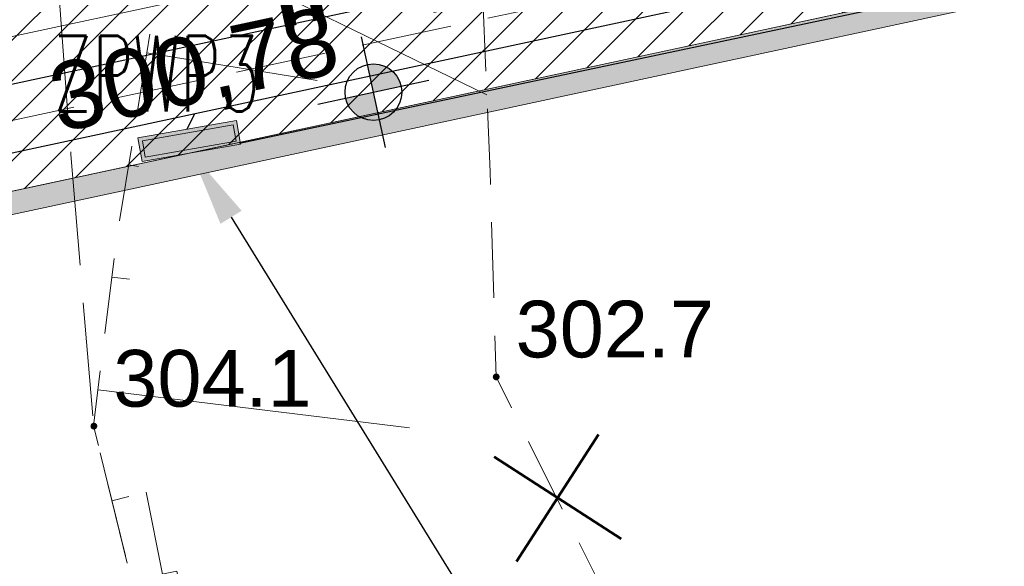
# Model space of a CAD drawing. Header units: metres. Extents: x 6567600 to 13135881, y 5574237 to 11149086.
# Tile 98 of 120: x 6567875 to 6567888, y 5574548 to 5574555. Entities that reach past the tile are written whole.
import ezdxf
from ezdxf import colors
from ezdxf.entities.mleader import LeaderData, LeaderLine
from ezdxf.enums import TextEntityAlignment as Align
from ezdxf.math import Vec2, Vec3

# ---------------------------------------------------------------- set-up
doc = ezdxf.new("R2010")
doc.units = ezdxf.units.M
for name, pattern in [('zzzxref_260316$0$_MDCP$0$L_0_04', [1.5, 1, -0.5]), ('zzzxref_260316$0$_MDCP$1$L_0_06', [2, 1.5, -0.5]), ('zzzxref_260316$0$PR1183 Chorzów Metalowców V09_TT$0$Krawędzie ukryte', [1.7, 1.2, -0.5])]:
    doc.linetypes.add(name, pattern=pattern)
for name, color, linetype in [('SEL_atrybut_bloku1', 7, 'Continuous'), ('SEL_atrybut_bloku2', 9, 'Continuous'), ('zzzxref_260316$0$_MDCP$0$OTRN_O', 7, 'Continuous'), ('zzzxref_260316$0$PR1183 Chorzów Metalowców V09_TT$0$FORMA - Arch 01 - PZT 1 Strefy', 7, 'Continuous'), ('zzzxref_260316$0$PR1183 Chorzów Metalowców V09_TT$0$FORMA - Arch 01 - PZT 2 Budynki', 7, 'Continuous'), ('zzzxref_260316$0$PR1183 Chorzów Metalowców V09_TT$0$FORMA - Arch 01 - PZT-3 Ukształtowanie terenu', 7, 'Continuous'), ('zzzxref_260316$0$PR1183 Chorzów Metalowców V09_TT$0$FORMA - Arch 01 - PZT-3 Zagospodarowanie', 7, 'Continuous'), ('zzzxref_260316$0$PR1183 Chorzów Metalowców V09_TT$0$FORMA - Arch 01 - PZT-5 Opisy ogólne - Opisy szczegółowe', 7, 'Continuous')]:
    doc.layers.add(name, color=color, linetype=linetype)
for name, color, linetype, lineweight in [('SEL_opis_odnosnik', 7, 'Continuous', 20), ('SEL_sieci_kable_nN', 1, 'SEL_eN', 30), ('SEL_zlacze_nN', 1, 'SEL_eN', 20), ('zzzxref_260316$0$_MDCP$0$KR_ObiektKarto', 7, 'Continuous', 18), ('zzzxref_260316$0$_MDCP$0$OT_Komunikacja', 7, 'Continuous', 18), ('zzzxref_260316$0$_MDCP$0$OT_Skarpa', 7, 'Continuous', 18), ('zzzxref_260316$0$_MDCP$0$OTRN', 7, 'Continuous', 13), ('zzzxref_260316$0$_TT_KAN_D_II etap', 116, 'Continuous', 25)]:
    doc.layers.add(name, color=color, linetype=linetype, lineweight=lineweight)
doc.styles.add('ARIAL', font='ARIALN.TTF', dxfattribs={"width": 0.8})
doc.styles.add('ROMANS', font='romans.shx', dxfattribs={"width": 0.8})
doc.styles.add('zzzxref_260316$0$$TD_AUDIT_GENERATED_(9E16A)', font='arial.ttf', dxfattribs={"width": 0.9})
doc.styles.add('zzzxref_260316$0$$TD_AUDIT_GENERATED_(B0E6E)', font='arial.ttf')
doc.styles.add('zzzxref_260316$0$$TD_AUDIT_GENERATED_(B0E76)', font='arial.ttf', dxfattribs={"width": 0.8})
doc.linetypes.add('SEL_eN', pattern='A,5,["eN",ARIAL,S=1,R=0,X=1.8,Y=0.25],5', length=10)
pattern_1 = [(45, (0, 1.2501), (-0.265165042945, 0.265165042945), [])]

# ---------------------------------------------------------------- blocks, each defined once
blk = doc.blocks.new('zzzxref_260316$0$_MDCP$0$OTRN')
at = {"layer": 'zzzxref_260316$0$_MDCP$0$OTRN', "color": 0, "const_width": 0.09}
blk.add_lwpolyline([(-0.045, 0, 1), (0.045, 0, 1)], format="xyb", close=True, dxfattribs=at)
at = {"layer": 'zzzxref_260316$0$_MDCP$0$OTRN_O', "color": 0, "style": 'zzzxref_260316$0$$TD_AUDIT_GENERATED_(9E16A)'}
blk.add_attdef('RZEDNA', (0.514, 0.515), '', height=1.5, dxfattribs=at)
blk = doc.blocks.new('zzzxref_260316$0$PR1183 Chorzów Metalowców V09_TT$0$Koty wysokościowe_17', base_point=(6567879.459, 5574553.022))
at = {"layer": 'zzzxref_260316$0$PR1183 Chorzów Metalowców V09_TT$0$FORMA - Arch 01 - PZT-3 Ukształtowanie terenu', "linetype": 'Continuous', "lineweight": 25}
for points in [[(6567879.459, 5574553.022), (6567879.826, 5574553.101), (6567879.768, 5574553.235), (6567879.663, 5574553.337), (6567879.527, 5574553.391), (6567879.38, 5574553.389)], [(6567879.459, 5574553.022), (6567879.092, 5574552.943), (6567879.15, 5574552.809), (6567879.256, 5574552.707), (6567879.392, 5574552.653), (6567879.538, 5574552.656)]]:
    blk.add_hatch(color=6, dxfattribs=at).paths.add_polyline_path(points)
at = {"layer": 'zzzxref_260316$0$PR1183 Chorzów Metalowców V09_TT$0$FORMA - Arch 01 - PZT-3 Ukształtowanie terenu', "color": 6, "linetype": 'Continuous', "lineweight": 25}
for p, q in [((6567879.617, 5574552.289), (6567879.301, 5574553.755)), ((6567878.726, 5574552.865), (6567880.192, 5574553.18))]:
    blk.add_line(p, q, dxfattribs=at)
blk.add_circle((6567879.459, 5574553.022), 0.375, dxfattribs=at)
at = {"layer": 'zzzxref_260316$0$PR1183 Chorzów Metalowców V09_TT$0$FORMA - Arch 01 - PZT-3 Ukształtowanie terenu', "color": 6, "lineweight": 25, "insert": (6567875.334, 5574552.323), "char_height": 0.9, "attachment_point": 7, "rotation": 12.1296, "style": 'zzzxref_260316$0$$TD_AUDIT_GENERATED_(B0E6E)'}
blk.add_mtext('\\A1;{\\pql;\\fArial|b0|i0|c238|p0;\\W1.000000;300,78}', dxfattribs=at)
blk = doc.blocks.new('zzzxref_260316$0$PR1183 Chorzów Metalowców V09_TT$0$Ściana_29', base_point=(6567847.239, 5574545.815))
at = {"layer": 'zzzxref_260316$0$PR1183 Chorzów Metalowców V09_TT$0$FORMA - Arch 01 - PZT 2 Budynki', "linetype": 'Continuous', "lineweight": 0, "true_color": 0x000000}
blk.add_hatch(color=18, dxfattribs=at).paths.add_polyline_path([(6567847.596, 5574545.584), (6567916.563, 5574560.407), (6567916.5, 5574560.7), (6567847.533, 5574545.878)])
at = {"layer": 'zzzxref_260316$0$PR1183 Chorzów Metalowców V09_TT$0$FORMA - Arch 01 - PZT 2 Budynki', "color": 7, "linetype": 'Continuous', "lineweight": 18, "flags": 128}
for points in [[(6567916.794, 5574560.763), (6567847.533, 5574545.878)], [(6567847.596, 5574545.584), (6567916.563, 5574560.407)]]:
    blk.add_lwpolyline(points, dxfattribs=at)
blk = doc.blocks.new('zzzxref_260316')
at = {"layer": 'zzzxref_260316$0$PR1183 Chorzów Metalowców V09_TT$0$FORMA - Arch 01 - PZT 1 Strefy', "linetype": 'Continuous', "lineweight": 0, "true_color": 0x577933}
h = blk.add_hatch(dxfattribs=at)
h.set_pattern_fill('ANSI31', color=77, scale=3, style=0)
h.set_pattern_definition(pattern_1)
h.paths.add_polyline_path([(6567829, 5574518.49), (6567842.398, 5574472.369), (6567844.165, 5574472.882), (6567846.931, 5574463.362), (6567846.967, 5574485.722), (6567835.736, 5574537.98), (6567846.642, 5574540.324), (6567844.864, 5574548.6), (6567918.571, 5574564.441), (6567935.605, 5574485.184), (6567930.975, 5574478.018), (6567931.227, 5574476.845), (6567933.57, 5574477.348, 0.216609), (6567938.884, 5574481.335), (6567921.55, 5574569.11), (6567849.267, 5574552.203), (6567830.11, 5574547.72)])
at = {"layer": 'zzzxref_260316$0$PR1183 Chorzów Metalowców V09_TT$0$FORMA - Arch 01 - PZT 1 Strefy', "linetype": 'Continuous', "lineweight": 0, "true_color": 0x606060}
h = blk.add_hatch(dxfattribs=at)
h.set_pattern_fill('ANSI31', color=251, scale=3, style=0)
h.set_pattern_definition(pattern_1)
h.paths.add_polyline_path([(6567846.973, 5574485.693), (6567846.931, 5574463.362), (6567848.531, 5574463.359), (6567848.555, 5574478.334), (6567851.261, 5574465.742), (6567853.217, 5574466.162), (6567838.111, 5574536.445), (6567849.018, 5574538.789), (6567847.239, 5574547.065), (6567909.194, 5574560.38), (6567910.929, 5574560.753), (6567916.794, 5574562.013), (6567918.527, 5574553.947), (6567922.645, 5574534.785), (6567924.844, 5574535.257), (6567920.284, 5574556.473), (6567918.571, 5574564.441), (6567844.864, 5574548.6), (6567846.642, 5574540.324), (6567835.736, 5574537.98)])
at = {"layer": 'zzzxref_260316$0$_MDCP$0$KR_ObiektKarto', "linetype": 'Continuous', "lineweight": 18, "flags": 128}
for points in [[(6567876.935, 5574556.198), (6567880.958, 5574554.235)], [(6567876.464, 5574554.791), (6567878.714, 5574554.427)], [(6567876.224, 5574553.31), (6567876.355, 5574553.289)], [(6567876.001, 5574551.827), (6567876.237, 5574551.798)], [(6567875.819, 5574550.338), (6567879.934, 5574549.835)], [(6567876.002, 5574548.871), (6567876.228, 5574548.926)], [(6567876.67, 5574547.902), (6567876.454, 5574548.982)]]:
    blk.add_lwpolyline(points, dxfattribs=at)
at = {"layer": 'zzzxref_260316$0$_MDCP$0$OT_Komunikacja', "color": 7, "linetype": 'zzzxref_260316$0$_MDCP$1$L_0_06', "lineweight": 18, "flags": 128}
blk.add_lwpolyline([(6567882.96, 5574514.19), (6567888.44, 5574477.38), (6567889.21, 5574475.79), (6567889.95, 5574474.97), (6567890.49, 5574474.7), (6567893.61, 5574473.71), (6567902.37, 5574471.63), (6567913.26, 5574468.91), (6567913.873, 5574468.734), (6567913.06, 5574465.175), (6567909.46, 5574465.92), (6567901.4, 5574466.74), (6567896.97, 5574466.97), (6567892.9, 5574468.19), (6567889.15, 5574469.24), (6567888, 5574469.69), (6567887.04, 5574470.68), (6567886.14, 5574472.85), (6567879.8, 5574500.83), (6567875.93, 5574514.86), (6567873.96, 5574525.12), (6567870.68, 5574544.68), (6567869.69, 5574556.86), (6567875.1, 5574558.32), (6567875.46, 5574553.45), (6567875.76, 5574549.86), (6567876.26, 5574547.82), (6567876.97, 5574544.24), (6567879.87, 5574529.68)], close=True, dxfattribs=at)
at = {"layer": 'zzzxref_260316$0$_MDCP$0$OT_Skarpa', "color": 7, "linetype": 'zzzxref_260316$0$_MDCP$0$L_0_04', "lineweight": 18, "flags": 128}
blk.add_lwpolyline([(6567884.01, 5574512.09), (6567876.86, 5574547.94), (6567876.26, 5574547.82), (6567875.76, 5574549.86), (6567876.05, 5574552.23), (6567876.57, 5574555.45), (6567878.39, 5574559.18), (6567897.71, 5574564.07), (6567907.99, 5574566.63), (6567917.65, 5574568.74), (6567919.76, 5574567.97), (6567921.57, 5574566.16), (6567922.3, 5574563.38), (6567924.42, 5574554.5), (6567927.48, 5574539.93), (6567930.14, 5574525.19), (6567933.11, 5574509.36), (6567935.59, 5574495.65), (6567937.29, 5574485.32), (6567934.85, 5574495.46), (6567931.87, 5574510.28), (6567928.6, 5574524.67), (6567925.41, 5574540.18), (6567922.33, 5574553.8), (6567920.26, 5574561.93), (6567918.72, 5574564.81), (6567916.89, 5574565.72), (6567903.79, 5574562.41), (6567889, 5574558.66), (6567880.87, 5574556.37), (6567881, 5574553.22), (6567881.08, 5574550.51), (6567883.71, 5574545.25), (6567886.81, 5574530.54), (6567887.46, 5574525.34), (6567888.95, 5574514.16)], close=True, dxfattribs=at)
at = {"layer": 'zzzxref_260316$0$_TT_KAN_D_II etap'}
blk.add_line((6567851.581, 5574549.415), (6567901.705, 5574560.188), dxfattribs=at)
at = {"layer": 'zzzxref_260316$0$PR1183 Chorzów Metalowców V09_TT$0$FORMA - Arch 01 - PZT 1 Strefy', "color": 71, "linetype": 'Continuous', "lineweight": 13, "true_color": 0xaff266}
blk.add_line((6567844.864, 5574548.6), (6567918.571, 5574564.441), dxfattribs=at)
at = {"layer": 'zzzxref_260316$0$PR1183 Chorzów Metalowców V09_TT$0$FORMA - Arch 01 - PZT 1 Strefy', "color": 9, "linetype": 'Continuous', "lineweight": 13}
for p, q in [((6567918.571, 5574564.441), (6567844.864, 5574548.6)), ((6567847.239, 5574547.065), (6567909.194, 5574560.38))]:
    blk.add_line(p, q, dxfattribs=at)
at = {"layer": 'zzzxref_260316$0$PR1183 Chorzów Metalowców V09_TT$0$FORMA - Arch 01 - PZT 1 Strefy', "color": 254, "linetype": 'Continuous', "lineweight": 0, "true_color": 0xe3cfb5}
blk.add_line((6567916.794, 5574562.013), (6567847.239, 5574547.065), dxfattribs=at)
at = {"layer": 'zzzxref_260316$0$PR1183 Chorzów Metalowców V09_TT$0$FORMA - Arch 01 - PZT-3 Zagospodarowanie', "color": 7, "linetype": 'Continuous', "lineweight": 18}
blk.add_line((6567844.864, 5574548.6), (6567918.571, 5574564.441), dxfattribs=at)
at = {"layer": 'zzzxref_260316$0$PR1183 Chorzów Metalowców V09_TT$0$FORMA - Arch 01 - PZT-3 Zagospodarowanie', "color": 8, "linetype": 'zzzxref_260316$0$PR1183 Chorzów Metalowców V09_TT$0$Krawędzie ukryte', "lineweight": 13}
blk.add_line((6567846.069, 5574547.75), (6567912.083, 5574561.938), dxfattribs=at)
at = {"layer": 'zzzxref_260316$0$PR1183 Chorzów Metalowców V09_TT$0$FORMA - Arch 01 - PZT-3 Zagospodarowanie', "color": 7, "linetype": 'Continuous', "lineweight": 50}
for p, q in [((6567882.436, 5574549.748), (6567881.35, 5574548.068)), ((6567881.053, 5574549.451), (6567882.733, 5574548.365))]:
    blk.add_line(p, q, dxfattribs=at)
at = {"layer": 'zzzxref_260316$0$_MDCP$0$OTRN', "color": 14, "xscale": 0.5, "yscale": 0.5, "zscale": 0.5}
for p, values in [((6567881.082, 5574550.508, 302.653), {'RZEDNA': '302.7'}), ((6567875.764, 5574549.857, 304.068), {'RZEDNA': '304.1'})]:
    blk.add_blockref('zzzxref_260316$0$_MDCP$0$OTRN', p, dxfattribs=at).add_auto_attribs(values)
at = {"layer": 'zzzxref_260316$0$PR1183 Chorzów Metalowców V09_TT$0$FORMA - Arch 01 - PZT 2 Budynki', "color": 7, "lineweight": 18}
blk.add_blockref('zzzxref_260316$0$PR1183 Chorzów Metalowców V09_TT$0$Ściana_29', (6567847.239, 5574547.065), dxfattribs=at)
at = {"layer": 'zzzxref_260316$0$PR1183 Chorzów Metalowców V09_TT$0$FORMA - Arch 01 - PZT-3 Ukształtowanie terenu', "color": 6, "lineweight": 25}
blk.add_blockref('zzzxref_260316$0$PR1183 Chorzów Metalowców V09_TT$0$Koty wysokościowe_17', (6567879.459, 5574554.272), dxfattribs=at)
at = {"layer": 'zzzxref_260316$0$PR1183 Chorzów Metalowców V09_TT$0$FORMA - Arch 01 - PZT-5 Opisy ogólne - Opisy szczegółowe', "color": 7, "linetype": 'Continuous', "lineweight": 5, "insert": (6567878.265, 5574554.892), "char_height": 1, "attachment_point": 7, "rotation": 12.1296, "style": 'zzzxref_260316$0$$TD_AUDIT_GENERATED_(B0E76)'}
blk.add_mtext('\\A1;{\\pql;\\fArial|b1|i0|c238|p0;\\W0.800000;h=\\fArial|b1|i0|c238|p0;\\W0.800000;2\\fArial|b1|i0|c238|p0;\\W0.800000;,5m}', dxfattribs=at)
blk = doc.blocks.new('*U1473')
blk.add_hatch(color=256).paths.add_polyline_path([(0.66, 0.32), (-0.66, 0.32), (-0.66, 0), (0.66, 0)])
for points in [[(-0.66, 0.32), (0.66, 0.32), (0.66, 0), (-0.66, 0)], [(-0.61, 0.27), (0.61, 0.27), (0.61, 0.05), (-0.61, 0.05)]]:
    blk.add_lwpolyline(points, close=True)
at = {"layer": 'SEL_atrybut_bloku1', "style": 'ROMANS', "width": 0.6, "flags": 8}
blk.add_attdef('TYP', text='', height=1, dxfattribs=at).set_placement((0, 0.45), align=Align.CENTER)
at = {"layer": 'SEL_atrybut_bloku2', "style": 'ROMANS', "width": 0.6, "flags": 8}
for tag, p in [('OPIS1', (0, -0.95)), ('OPIS2', (0, -1.95))]:
    blk.add_attdef(tag, text='', height=0.75, dxfattribs=at).set_placement(p, align=Align.CENTER)

msp = doc.modelspace()

# ---------------------------------------------------------------- linework, layer by layer
at = {"layer": 'SEL_sieci_kable_nN', "ltscale": 0.5}
for points in [[(6567848.368, 5574538.63), (6567846.612, 5574547.036), (6567846.896, 5574547.498), (6567846.896, 5574547.498), (6567917.211, 5574562.613), (6567917.771, 5574562.223), (6567926.733, 5574520.72), (6567929.851, 5574521.233), (6567930.888, 5574516.162), (6567931.306, 5574516.118)], [(6567916.825, 5574561.867), (6567877.69, 5574553.594)], [(6567876.997, 5574553.784), (6567877.099, 5574553.992)]]:
    msp.add_lwpolyline(points, dxfattribs=at)

# ---------------------------------------------------------------- block references
at = {"ltscale": 0.5}
msp.add_blockref('zzzxref_260316', (0, 0), dxfattribs=at)
at = {"layer": 'SEL_zlacze_nN'}
ref = msp.add_blockref('*U1473', (6567876.997, 5574553.784), dxfattribs=dict(at, rotation=189.9441980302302))
ref.add_attrib('TYP', 'ZPWP3', dxfattribs={"layer": 'SEL_atrybut_bloku1', "height": 1, "style": 'ROMANS', "width": 0.6}).set_placement((6567876.593, 5574554.018), align=Align.CENTER)

# ---------------------------------------------------------------- next in the draw order: leaders
at = {"layer": 'SEL_opis_odnosnik'}
ml = msp.add_multileader_mtext('Standard', dxfattribs=at)
ml.set_content('\\pxt12.5;Rozdzielnica ZPWP3 przeciwpożarowego wyłącznika prądu budynku B. ', color=256, style='ROMANS')
ml.set_leader_properties()
ml.build(insert=Vec2(0, 0))
ml.multileader.update_dxf_attribs({"text_left_attachment_type": 6, "text_right_attachment_type": 6, "dogleg_length": 1, "arrow_head_size": 1})
ctx = ml.context
ctx.base_point, ctx.char_height, ctx.arrow_head_size, ctx.landing_gap_size, ctx.plane_origin = Vec3(6567883.88, 5574544.122, 302.402), 1, 1, 0.09, Vec3(6567678.516, 5574569.644, 302.402)
ctx.left_attachment, ctx.right_attachment = 6, 6
notes = []
notes.append((ctx, [(0, (1, 1, 0), (6567882.88, 5574544.029, 302.402), (1, 0), 1, [(3, [(6567877.052, 5574553.469, 302.402)], 0, [])])]))
ctx.mtext.insert, ctx.mtext.width, ctx.mtext.defined_height, ctx.mtext.line_spacing_style, ctx.mtext.flow_direction = Vec3(6567883.97, 5574545.322, 302.402), 18.65415, 3.56, 2, 5
ctx.mtext.has_bg_fill, ctx.mtext.bg_color, ctx.mtext.bg_scale_factor, ctx.mtext.bg_transparency, ctx.mtext.use_window_bg_color = 1, -1023410145, 1.5, 0, 0
for ctx, leaders in notes:
    for number, flags, end, landing, length, lines in leaders:
        leader = LeaderData()
        leader.index, (leader.has_last_leader_line, leader.has_dogleg_vector, leader.attachment_direction) = number, flags
        leader.last_leader_point, leader.dogleg_vector, leader.dogleg_length = Vec3(end), Vec3(landing), length
        for number, points, colour, breaks in lines:
            line = LeaderLine()
            line.index, line.vertices, line.color, line.breaks = number, Vec3.list(points), colors.encode_raw_color(colour), breaks
            leader.lines.append(line)
        ctx.leaders.append(leader)

doc.saveas('drawing.dxf')
